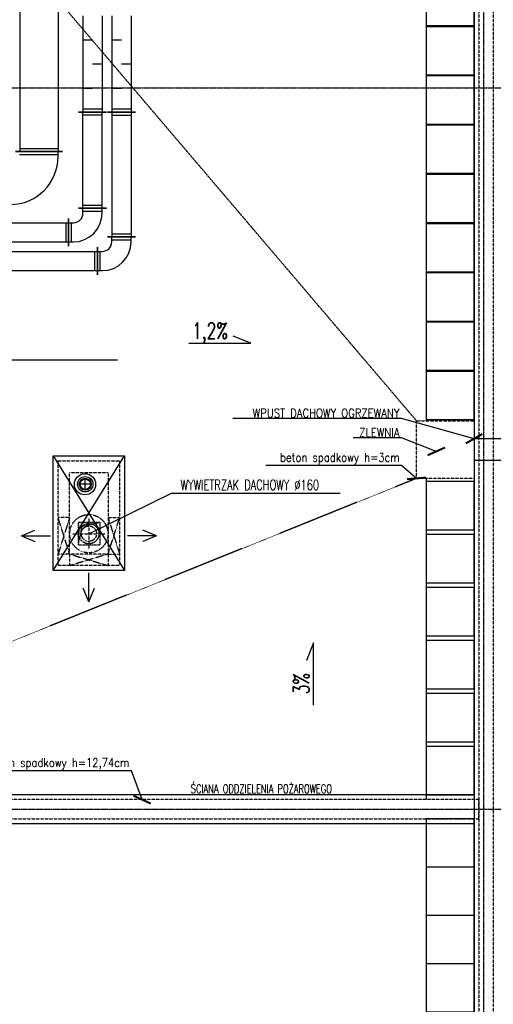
# Model space of a CAD drawing. Extents: x -7228 to 74941, y -112898 to 85621.
# Tile 24 of 256: x 52925 to 53418, y -99514 to -98490. Entities that reach past the tile are written whole.
import ezdxf
from ezdxf.enums import TextEntityAlignment as Align

# ---------------------------------------------------------------- set-up
doc = ezdxf.new("R2010")
doc.units = 0
for name, pattern in [('CENTER', [2, 1.25, -0.25, 0.25, -0.25]), ('DASHDOT', [1, 0.5, -0.25, 0, -0.25]), ('DASHED', [0.75, 0.5, -0.25]), ('DASHED2', [0.375, 0.25, -0.125])]:
    doc.linetypes.add(name, pattern=pattern)
doc.layers.get('0').update_dxf_attribs({"color": 101, "linetype": 'CONTINUOUS'})
for name, color, linetype in [('Ins-kan', 54, 'CONTINUOUS'), ('Ins-went', 141, 'CONTINUOUS'), ('Krzychu - Warstwa detali na rzutach', 232, 'CONTINUOUS'), ('m-went-wywiew', 1, 'CONTINUOUS'), ('Opis-spadki', 61, 'CONTINUOUS'), ('Os-osie glowne', 1, 'CENTER'), ('Pzt-chodniki-hatch', 252, 'CONTINUOUS'), ('Sch-opis', 51, 'CONTINUOUS'), ('W-idok', 8, 'CONTINUOUS'), ('W-izol-w', 144, 'CONTINUOUS'), ('W-otwor-strop', 1, 'CONTINUOUS'), ('W-widok-spadki', 61, 'CONTINUOUS')]:
    doc.layers.add(name, color=color, linetype=linetype)
doc.styles.add('ROMANS', font='romans', dxfattribs={"width": 0.85})
doc.styles.add('tab-bud$0$ROMANS', font='romans', dxfattribs={"width": 0.7})
doc.dimstyles.new('CHMIELNA', dxfattribs={"dimscale": 3.5, "dimtxt": 4, "dimasz": 1.5, "dimexe": 3, "dimexo": 0, "dimgap": 1, "dimtad": 1, "dimdec": 1, "dimrnd": 0.5, "dimzin": 12, "dimdsep": 46, "dimtxsty": 'ROMANS', "dimblk": 'DIMTICK', "dimcen": 0.09, "dimse1": 1, "dimse2": 1, "dimclrd": 143, "dimclrt": 53, "dimadec": 0, "dimazin": 0, "dimtfac": 1, "dimtdec": 1, "dimtix": 1, "dimtmove": 2, "dimatfit": 2, "dimldrblk": 'ARCHTICK', "dimfxl": 0, "dimtolj": 1, "dimtzin": 0, "dimarcsym": 0})

# ---------------------------------------------------------------- blocks, each defined once
blk = doc.blocks.new('DIMTICK')
for p, q in [((0, 1), (0, -1)), ((-1, 0), (1, 0))]:
    blk.add_line(p, q)
at = {"const_width": 0.141}
blk.add_lwpolyline([(0.707, 0.707), (-0.707, -0.707)], dxfattribs=at)
blk = doc.blocks.new('SPADKI')
at = {"ltscale": 25}
blk.add_lwpolyline([(0, 0), (0, -70), (-8, -50), (-8, -50)], dxfattribs=at)
at = {"ltscale": 25, "style": 'ROMANS', "width": 0.7}
blk.add_attdef('SP%', text='', height=18, rotation=90, dxfattribs=at).set_placement((-4.9, -24), align=Align.CENTER)
blk = doc.blocks.new('_STRZAŁKA_WENT')
for q in [(-6, -14), (0, -30.2), (6, -14)]:
    blk.add_line((0, 0), q)

msp = doc.modelspace()

# ---------------------------------------------------------------- hatches: boundary and pattern name
at = {"layer": 'W-otwor-strop'}
msp.add_hatch(color=256, dxfattribs=at).paths.add_polyline_path([(52985.547, -99036.302), (52985.547, -99013.302), (53008.547, -99013.302), (52989.547, -99017.302)])

# ---------------------------------------------------------------- linework, layer by layer
at = {"layer": 'Ins-kan', "linetype": 'Continuous', "ltscale": 0.3}
for p, q in [((52992.946, -98979.708), (52992.946, -98967.108)), ((52999.246, -98973.408), (52986.646, -98973.408))]:
    msp.add_line(p, q, dxfattribs=at)
for centre, radius in [((52992.669, -98973.408), 11), ((52992.946, -98973.408), 6.3), ((52992.946, -98973.408), 5.5)]:
    msp.add_circle(centre, radius, dxfattribs=at)
at = {"layer": 'Ins-went'}
for p, q in [((52924.702, -98476.302), (52924.702, -98627.602)), ((52964.702, -98476.302), (52964.702, -98627.602)), ((52990.547, -98486.502), (52990.547, -98586.502)), ((53010.547, -98486.502), (53010.547, -98586.502)), ((53020.615, -98486.502), (53020.615, -98586.502)), ((53040.615, -98486.502), (53040.615, -98586.502)), ((52990.547, -98511.502), (53000.547, -98511.502)), ((53020.615, -98511.502), (53030.615, -98511.502)), ((53010.547, -98536.502), (53000.547, -98536.502)), ((53040.615, -98536.502), (53030.615, -98536.502)), ((52990.547, -98561.502), (53000.547, -98561.502)), ((53020.615, -98561.502), (53030.615, -98561.502)), ((53015.047, -98586.502), (52986.047, -98586.502)), ((52986.077, -98586.452), (53015.077, -98586.452)), ((53010.547, -98583.502), (52990.547, -98583.502)), ((52990.577, -98686.452), (52990.577, -98586.452)), ((52990.577, -98589.452), (53010.577, -98589.452)), ((53010.577, -98686.452), (53010.577, -98586.452)), ((53016.115, -98586.502), (53045.115, -98586.502)), ((53045.115, -98586.502), (53016.115, -98586.502)), ((53040.615, -98583.502), (53020.615, -98583.502)), ((53020.615, -98586.502), (53020.615, -98716.302)), ((53020.615, -98589.502), (53040.615, -98589.502)), ((53040.615, -98586.502), (53040.615, -98716.302)), ((52920.192, -98627.602), (52969.192, -98627.602)), ((52969.202, -98627.602), (52920.202, -98627.602)), ((52924.692, -98630.602), (52964.692, -98630.602)), ((52964.702, -98624.602), (52924.702, -98624.602)), ((52964.692, -98632.602), (52964.692, -98627.602)), ((53010.577, -98683.452), (52990.577, -98683.452)), ((53015.077, -98686.452), (52986.077, -98686.452)), ((52986.077, -98686.452), (53015.077, -98686.452)), ((52990.577, -98691.452), (52990.577, -98686.452)), ((52990.577, -98689.452), (53010.577, -98689.452)), ((53010.577, -98691.452), (53010.577, -98686.452)), ((52697.177, -98701.452), (52975.577, -98701.452)), ((52972.577, -98701.452), (52972.577, -98721.452)), ((52975.577, -98725.952), (52975.577, -98696.952)), ((52975.577, -98696.952), (52975.577, -98725.952)), ((52975.577, -98701.452), (52980.577, -98701.452)), ((52978.577, -98721.452), (52978.577, -98701.452)), ((53040.615, -98713.302), (53020.615, -98713.302)), ((52697.177, -98721.452), (52975.577, -98721.452)), ((52975.577, -98721.452), (52980.577, -98721.452)), ((53045.115, -98716.302), (53016.115, -98716.302)), ((53016.115, -98716.302, -870), (53045.115, -98716.302, -870)), ((53020.615, -98721.302, -870), (53020.615, -98716.302, -870)), ((53020.615, -98719.302, -870), (53040.615, -98719.302, -870)), ((53040.615, -98721.302, -870), (53040.615, -98716.302, -870)), ((52731.715, -98731.302), (53005.615, -98731.302)), ((53002.615, -98731.302), (53002.615, -98751.302)), ((53005.615, -98755.802, -870), (53005.615, -98726.802, -870)), ((53005.615, -98726.802), (53005.615, -98755.802)), ((53005.615, -98731.302, -870), (53010.615, -98731.302, -870)), ((53008.615, -98751.302, -870), (53008.615, -98731.302, -870)), ((52731.715, -98751.302), (53005.615, -98751.302)), ((53005.615, -98751.302, -870), (53010.615, -98751.302, -870))]:
    msp.add_line(p, q, dxfattribs=at)
at = {"layer": 'Ins-went', "linetype": 'DASHED', "ltscale": 0.5}
for p, q in [((52996.702, -99008.158), (52996.702, -99041.414)), ((52980.074, -99024.786), (53013.33, -99024.786))]:
    msp.add_line(p, q, dxfattribs=at)
for radius in [19.902, 10.56, 8]:
    msp.add_circle((52996.702, -99024.786), radius, dxfattribs=at)
at = {"layer": 'Ins-went'}
for centre, radius in [((52914.692, -98632.602), 50), ((52980.577, -98691.452), 10), ((52980.577, -98691.452), 30), ((53010.615, -98721.302, -870), 10), ((53010.615, -98721.302, -870), 30)]:
    msp.add_arc(centre, radius, 270, 0, dxfattribs=at)
at = {"layer": 'm-went-wywiew', "color": 9, "linetype": 'DASHED2'}
msp.add_line((52980.074, -99024.786), (53013.33, -99024.786), dxfattribs=at)
msp.add_line((52980.074, -99024.786), (53013.33, -99024.786), dxfattribs=at)
at = {"layer": 'Os-osie glowne'}
for points in [[(53407.547, -96629.302), (53407.547, -102606.302)], [(50525.547, -98561.302), (62792.547, -98561.302)], [(50525.547, -99311.302), (62792.547, -99311.302)]]:
    msp.add_lwpolyline(points, dxfattribs=at)
at = {"layer": 'Pzt-chodniki-hatch'}
for points in [[(53347.547, -98446.502), (53347.547, -98496.502), (53397.547, -98496.502), (53397.547, -98446.502)], [(53347.547, -98497.702), (53347.547, -98547.702), (53397.547, -98547.702), (53397.547, -98497.702)], [(53347.547, -98548.902), (53347.547, -98598.902), (53397.547, -98598.902), (53397.547, -98548.902)], [(53347.547, -98600.102), (53347.547, -98650.102), (53397.547, -98650.102), (53397.547, -98600.102)], [(53347.547, -98651.302), (53347.547, -98701.302), (53397.547, -98701.302), (53397.547, -98651.302)], [(53347.547, -98702.502), (53347.547, -98752.502), (53397.547, -98752.502), (53397.547, -98702.502)], [(53347.547, -98753.702), (53347.547, -98803.702), (53397.547, -98803.702), (53397.547, -98753.702)], [(53347.547, -98804.902), (53347.547, -98854.902), (53397.547, -98854.902), (53397.547, -98804.902)], [(53347.547, -98856.102), (53347.547, -98906.102), (53397.547, -98906.102), (53397.547, -98856.102)], [(53347.547, -98970.702), (53347.547, -99020.702), (53397.547, -99020.702), (53397.547, -98970.702)], [(53347.547, -99025.802), (53347.547, -99075.802), (53397.547, -99075.802), (53397.547, -99025.802)], [(53347.547, -99080.902), (53347.547, -99130.902), (53397.547, -99130.902), (53397.547, -99080.902)], [(53347.547, -99136.002), (53347.547, -99186.002), (53397.547, -99186.002), (53397.547, -99136.002)], [(53347.547, -99191.102), (53347.547, -99241.102), (53397.547, -99241.102), (53397.547, -99191.102)], [(53347.547, -99246.202), (53347.547, -99296.202), (53397.547, -99296.202), (53397.547, -99246.202)], [(53347.547, -99321.302), (53347.547, -99371.302), (53397.547, -99371.302), (53397.547, -99321.302)], [(53347.547, -99371.552), (53347.547, -99421.552), (53397.547, -99421.552), (53397.547, -99371.552)], [(53347.547, -99421.802), (53347.547, -99471.802), (53397.547, -99471.802), (53397.547, -99421.802)], [(53347.547, -99472.052), (53347.547, -99522.052), (53397.547, -99522.052), (53397.547, -99472.052)]]:
    msp.add_lwpolyline(points, close=True, dxfattribs=at)
msp.add_lwpolyline([(53347.547, -98967.302), (53347.547, -99301.302)], dxfattribs=at)
at = {"layer": 'Sch-opis'}
for p, q in [((52996.702, -99024.786), (53082.715, -98982.682)), ((53082.715, -98982.682), (53258.121, -98982.682))]:
    msp.add_line(p, q, dxfattribs=at)
at = {"layer": 'W-idok', "linetype": 'DASHED', "ltscale": 0.5}
for points in [[(53417.547, -97051.302), (53417.547, -100240.302)], [(53402.547, -97066.302), (53402.547, -100225.302)], [(52976.702, -99008.015), (52964.702, -99008.015)], [(52976.702, -99046.015), (52964.702, -99008.015)], [(52976.702, -99008.015), (52964.702, -99046.015)], [(53016.702, -99008.015), (53028.702, -99008.015)], [(53016.702, -99046.015), (53028.702, -99008.015)], [(53016.702, -99008.015), (53028.702, -99046.015)], [(52976.702, -99046.015), (52964.702, -99046.015)], [(52976.702, -99046.015), (52976.702, -99058.015)], [(52976.702, -99046.015), (53016.702, -99058.015)], [(53016.702, -99046.015), (52976.702, -99058.015)], [(53016.702, -99046.015), (53016.702, -99058.015)], [(53016.702, -99046.015), (53028.702, -99046.015)]]:
    msp.add_lwpolyline(points, dxfattribs=at)
at = {"layer": 'W-idok'}
for points in [[(53347.547, -97933.802), (53347.547, -98907.302)], [(53445.797, -98926.052), (53397.547, -98926.052)], [(53445.797, -98948.646), (53397.547, -98948.646)], [(53347.547, -99321.302), (53347.547, -100175.302)]]:
    msp.add_lwpolyline(points, dxfattribs=at)
at = {"layer": 'W-idok', "linetype": 'DASHED', "ltscale": 0.5}
for points in [[(52964.702, -98949.015), (53028.702, -98949.015), (53028.702, -99058.015), (52964.702, -99058.015)], [(52976.702, -98961.015), (53016.702, -98961.015), (53016.702, -99046.015), (52976.702, -99046.015)], [(51442.547, -99321.302), (53402.547, -99321.302), (53402.547, -99301.302), (51442.547, -99301.302)]]:
    msp.add_lwpolyline(points, close=True, dxfattribs=at)
at = {"layer": 'W-izol-w', "linetype": 'Continuous'}
for points in [[(53397.547, -97071.302), (53397.547, -100220.302)], [(52959.702, -98944.015), (53033.702, -99063.015)], [(52959.702, -99063.015), (53033.702, -98944.015)], [(53397.547, -99296.302), (51447.547, -99296.302)], [(53397.547, -99326.302), (51447.547, -99326.302)]]:
    msp.add_lwpolyline(points, dxfattribs=at)
msp.add_lwpolyline([(52959.702, -98944.015), (53033.702, -98944.015), (53033.702, -99063.015), (52959.702, -99063.015)], close=True, dxfattribs=at)
at = {"layer": 'W-otwor-strop', "linetype": 'DASHDOT', "ltscale": 0.5}
msp.add_lwpolyline([(52985.547, -99013.302), (52985.547, -99036.302), (53008.547, -99036.302), (53008.547, -99013.302)], close=True, dxfattribs=at)
msp.add_lwpolyline([(53008.547, -99013.302), (52989.547, -99017.302), (52985.547, -99036.302)], dxfattribs=at)
at = {"layer": 'W-otwor-strop'}
msp.add_circle((52992.946, -98973.408), 8, dxfattribs=at)
at = {"layer": 'W-widok-spadki', "linetype": 'DASHED', "ltscale": 0.5}
for points in [[(53337.547, -98907.302), (52507.547, -97933.802)], [(53337.547, -98967.302), (52507.547, -99301.302)]]:
    msp.add_lwpolyline(points, dxfattribs=at)
msp.add_lwpolyline([(53397.547, -98907.302), (53397.547, -98967.302), (53337.547, -98967.302), (53337.547, -98907.302)], close=True, dxfattribs=at)

# ---------------------------------------------------------------- block references
at = {"layer": 'Ins-went', "xscale": -1, "rotation": 90}
msp.add_blockref('_STRZAŁKA_WENT', (52926.455, -99027.015), dxfattribs=at)
at = {"layer": 'Ins-went'}
for p, rotation in [((53066.948, -99027.015), 270), ((52996.702, -99095.56), 180)]:
    msp.add_blockref('_STRZAŁKA_WENT', p, dxfattribs=dict(at, rotation=rotation))
at = {"layer": 'Opis-spadki'}
ref = msp.add_blockref('SPADKI', (53100.601, -98826.716), dxfattribs=dict(at, xscale=-0.9245656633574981, yscale=0.924565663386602, zscale=0.9245656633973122, rotation=90))
ref.add_attrib('SP%', '1,2%', dxfattribs={"layer": '0', "ltscale": 25, "height": 16.6422, "style": 'ROMANS', "width": 0.7}).set_placement((53122.835, -98822.188), align=Align.CENTER)
ref = msp.add_blockref('SPADKI', (53230.568, -99202.923), dxfattribs=dict(at, xscale=-0.9245656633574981, yscale=0.924565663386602, zscale=0.9245656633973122, rotation=180))
ref.add_attrib('SP%', '3%', dxfattribs={"layer": '0', "ltscale": 25, "height": 16.6422, "rotation": 90, "style": 'ROMANS', "width": 0.7}).set_placement((53226.041, -99180.689), align=Align.CENTER)

# ---------------------------------------------------------------- texts
at = {"layer": 'Sch-opis', "style": 'tab-bud$0$ROMANS', "width": 0.7}
msp.add_text('WYWIETRZAK DACHOWY %%c160', height=10.75717, rotation=0, dxfattribs=at).set_placement((53092.107, -98979.446))
at = {"layer": 'Sch-opis', "style": 'ROMANS', "width": 0.7}
msp.add_text('ŚCIANA ODDZIELENIA POŻAROWEGO', height=9, dxfattribs=at).set_placement((53102.842, -99294.524))
at = {"layer": 'Sch-opis', "char_height": 9, "width": 203.76147, "attachment_point": 3, "style": 'ROMANS'}
for s, insert in [('WPUST DACHOWY OGRZEWANY', (53319.975, -98894.923)), ('ZLEWNIA', (53319.975, -98915.164)), ('beton spadkowy h=3cm', (53320.179, -98940.953)), ('beton spadkowy h=12,74cm', (53038.901, -99258.331))]:
    msp.add_mtext(s, dxfattribs=dict(at, insert=insert))

# ---------------------------------------------------------------- leaders
at = {"layer": 'Krzychu - Warstwa detali na rzutach'}
msp.add_leader([(52812.393, -98808.434), (52825.193, -98844.149), (53026.677, -98844.124)], dimstyle='CHMIELNA', override={"dimasz": 4, "dimgap": 1, "dimtad": 0}, dxfattribs=at)
at = {"layer": 'Sch-opis'}
for points in [[(53397.547, -98926.052), (53321.982, -98905.18), (53146.401, -98905.18)], [(53358.229, -98939.25), (53321.982, -98925.211), (53271.697, -98925.211)], [(53337.547, -98967.302), (53321.982, -98954.02), (53181.025, -98954.02)], [(53052.128, -99301.302), (53040.909, -99271.399), (52871.317, -99271.399)]]:
    msp.add_leader(points, dimstyle='CHMIELNA', override={"dimasz": 4, "dimgap": 1, "dimtad": 0}, dxfattribs=at)

doc.saveas('drawing.dxf')
